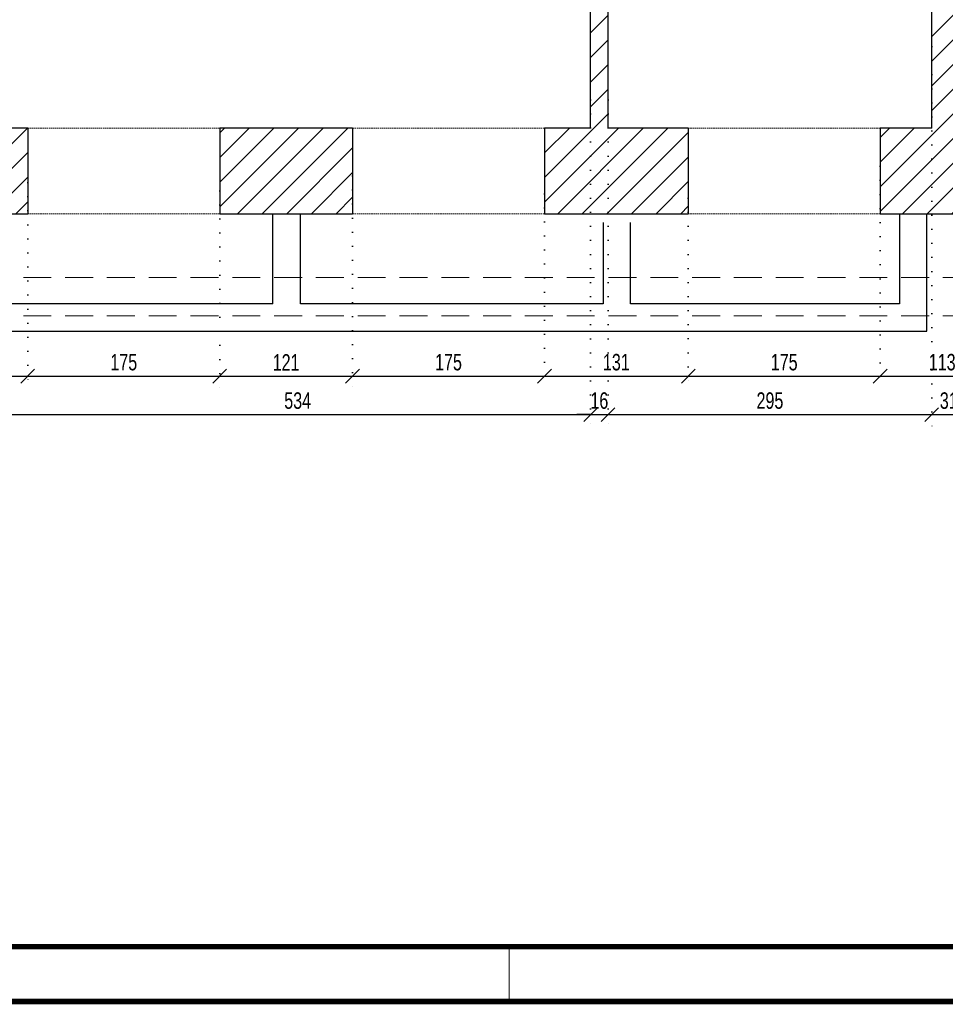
# Model space of a CAD drawing. Header units: millimetres. Extents: x 11149 to 111407, y -107619 to -23630.
# Tile 108 of 245: x 14906 to 15749, y -30105 to -29208. Entities that reach past the tile are written whole.
import ezdxf

# ---------------------------------------------------------------- set-up
doc = ezdxf.new("R2010")
doc.units = ezdxf.units.MM
doc.header["$LTSCALE"] = 2
for name, pattern in [('DOT', [6.35, 0, -6.35]), ('HIDDEN', [9.525, 6.35, -3.175]), ('HIDDENX2', [19.05, 12.7, -6.35])]:
    doc.linetypes.add(name, pattern=pattern)
doc.layers.get('0').update_dxf_attribs({"plot": 0})
doc.layers.get('Defpoints').update_dxf_attribs({"color": 1})
for name, color, linetype, lineweight in [('0_OPIS', 7, 'Continuous', 13), ('3DPLAN_A_WYSOKOŚCI ZMIANA', 144, 'HIDDENX2', 5), ('A_ściany mur', 2, 'Continuous', 30), ('e-cad_wymiary', 4, 'Continuous', 9)]:
    doc.layers.add(name, color=color, linetype=linetype, lineweight=lineweight)
doc.layers.add('3DPLAN_A_KRESKOWANIE 1', color=253, linetype='Continuous')
doc.layers.add('A_SCHODY', color=6, linetype='Continuous')
doc.styles.add('e-cad_1', font='arial.ttf', dxfattribs={"width": 0.7})
doc.dimstyles.new('e-cad_1_100_[cm]', dxfattribs={"dimscale": 10, "dimtxt": 1.5, "dimasz": 1.25, "dimexe": 1.25, "dimexo": 0.625, "dimgap": 0.5, "dimtad": 1, "dimdec": 0, "dimrnd": 1, "dimzin": 1, "dimtxsty": 'e-cad_1', "dimblk": 'OBLIQUE', "dimcen": 2.5, "dimclrd": 256, "dimclre": 252, "dimclrt": 7, "dimadec": 0, "dimazin": 0, "dimtfac": 1, "dimtix": 1, "dimtmove": 2, "dimatfit": 3, "dimldrblk": 'NONE', "dimfxl": 60, "dimfxlon": 1, "dimarcsym": 0})

# ---------------------------------------------------------------- blocks, each defined once
blk = doc.blocks.new('_OBLIQUE')
at = {"color": 0, "linetype": 'ByBlock', "lineweight": -2}
blk.add_line((-0.5, -0.5), (0.5, 0.5), dxfattribs=at)
blk = doc.blocks.new('*D365')
at = {"layer": 'Defpoints', "color": 0}
for p in [(14777.99, -29350.3), (14912.99, -29350.3), (14912.99, -29532.89)]:
    blk.add_point(p, dxfattribs=at)
at = {"layer": 'e-cad_wymiary', "color": 252, "linetype": 'DOT', "lineweight": -2}
for p, q in [((14777.99, -29356.55), (14777.99, -29545.39)), ((14912.99, -29356.55), (14912.99, -29545.39))]:
    blk.add_line(p, q, dxfattribs=at)
at = {"layer": 'e-cad_wymiary', "lineweight": -2}
blk.add_line((14777.99, -29532.89), (14912.99, -29532.89), dxfattribs=at)
at = {"layer": 'e-cad_wymiary', "lineweight": -2, "xscale": 12.5, "yscale": 12.5, "zscale": 12.5, "rotation": 180}
blk.add_blockref('_OBLIQUE', (14777.99, -29532.89), dxfattribs=at)
at = {"layer": 'e-cad_wymiary', "lineweight": -2, "xscale": 12.5, "yscale": 12.5, "zscale": 12.5}
blk.add_blockref('_OBLIQUE', (14912.99, -29532.89), dxfattribs=at)
at = {"layer": 'e-cad_wymiary', "color": 7, "insert": (14845.49, -29520.23), "char_height": 15, "attachment_point": 5, "style": 'e-cad_1'}
blk.add_mtext('135', dxfattribs=at)
blk = doc.blocks.new('_None')
blk = doc.blocks.new('*D366')
at = {"layer": 'Defpoints', "color": 0}
for p in [(14912.99, -29350.3), (15087.99, -29357.72), (15087.99, -29532.89)]:
    blk.add_point(p, dxfattribs=at)
at = {"layer": 'e-cad_wymiary', "color": 252, "linetype": 'DOT', "lineweight": -2}
for p, q in [((14912.99, -29356.55), (14912.99, -29545.39)), ((15087.99, -29363.97), (15087.99, -29545.39))]:
    blk.add_line(p, q, dxfattribs=at)
at = {"layer": 'e-cad_wymiary', "lineweight": -2}
blk.add_line((14912.99, -29532.89), (15087.99, -29532.89), dxfattribs=at)
at = {"layer": 'e-cad_wymiary', "lineweight": -2, "xscale": 12.5, "yscale": 12.5, "zscale": 12.5, "rotation": 180}
blk.add_blockref('_OBLIQUE', (14912.99, -29532.89), dxfattribs=at)
at = {"layer": 'e-cad_wymiary', "lineweight": -2, "xscale": 12.5, "yscale": 12.5, "zscale": 12.5}
blk.add_blockref('_OBLIQUE', (15087.99, -29532.89), dxfattribs=at)
at = {"layer": 'e-cad_wymiary', "color": 7, "insert": (15000.49, -29520.23), "char_height": 15, "attachment_point": 5, "style": 'e-cad_1'}
blk.add_mtext('175', dxfattribs=at)
blk = doc.blocks.new('*D367')
at = {"layer": 'Defpoints', "color": 0}
for p in [(15208.99, -29344.22), (15087.99, -29357.72), (15208.99, -29532.89)]:
    blk.add_point(p, dxfattribs=at)
at = {"layer": 'e-cad_wymiary', "color": 252, "linetype": 'DOT', "lineweight": -2}
for p, q in [((15208.99, -29350.47), (15208.99, -29545.39)), ((15087.99, -29363.97), (15087.99, -29545.39))]:
    blk.add_line(p, q, dxfattribs=at)
at = {"layer": 'e-cad_wymiary', "lineweight": -2}
blk.add_line((15087.99, -29532.89), (15208.99, -29532.89), dxfattribs=at)
at = {"layer": 'e-cad_wymiary', "lineweight": -2, "xscale": 12.5, "yscale": 12.5, "zscale": 12.5, "rotation": 180}
blk.add_blockref('_OBLIQUE', (15087.99, -29532.89), dxfattribs=at)
at = {"layer": 'e-cad_wymiary', "lineweight": -2, "xscale": 12.5, "yscale": 12.5, "zscale": 12.5}
blk.add_blockref('_OBLIQUE', (15208.99, -29532.89), dxfattribs=at)
at = {"layer": 'e-cad_wymiary', "color": 7, "insert": (15148.49, -29520.36), "char_height": 15, "attachment_point": 5, "style": 'e-cad_1'}
blk.add_mtext('121', dxfattribs=at)
blk = doc.blocks.new('*D368')
at = {"layer": 'Defpoints', "color": 0}
for p in [(15208.99, -29344.22), (15383.99, -29360.43), (15383.99, -29532.89)]:
    blk.add_point(p, dxfattribs=at)
at = {"layer": 'e-cad_wymiary', "color": 252, "linetype": 'DOT', "lineweight": -2}
for p, q in [((15208.99, -29350.47), (15208.99, -29545.39)), ((15383.99, -29366.68), (15383.99, -29545.39))]:
    blk.add_line(p, q, dxfattribs=at)
at = {"layer": 'e-cad_wymiary', "lineweight": -2}
blk.add_line((15208.99, -29532.89), (15383.99, -29532.89), dxfattribs=at)
at = {"layer": 'e-cad_wymiary', "lineweight": -2, "xscale": 12.5, "yscale": 12.5, "zscale": 12.5, "rotation": 180}
blk.add_blockref('_OBLIQUE', (15208.99, -29532.89), dxfattribs=at)
at = {"layer": 'e-cad_wymiary', "lineweight": -2, "xscale": 12.5, "yscale": 12.5, "zscale": 12.5}
blk.add_blockref('_OBLIQUE', (15383.99, -29532.89), dxfattribs=at)
at = {"layer": 'e-cad_wymiary', "color": 7, "insert": (15296.49, -29520.23), "char_height": 15, "attachment_point": 5, "style": 'e-cad_1'}
blk.add_mtext('175', dxfattribs=at)
blk = doc.blocks.new('*D369')
at = {"layer": 'Defpoints', "color": 0}
for p in [(15383.99, -29360.43), (15514.99, -29364.48), (15514.99, -29532.89)]:
    blk.add_point(p, dxfattribs=at)
at = {"layer": 'e-cad_wymiary', "color": 252, "linetype": 'DOT', "lineweight": -2}
for p, q in [((15383.99, -29366.68), (15383.99, -29545.39)), ((15514.99, -29370.73), (15514.99, -29545.39))]:
    blk.add_line(p, q, dxfattribs=at)
at = {"layer": 'e-cad_wymiary', "lineweight": -2}
blk.add_line((15383.99, -29532.89), (15514.99, -29532.89), dxfattribs=at)
at = {"layer": 'e-cad_wymiary', "lineweight": -2, "xscale": 12.5, "yscale": 12.5, "zscale": 12.5, "rotation": 180}
blk.add_blockref('_OBLIQUE', (15383.99, -29532.89), dxfattribs=at)
at = {"layer": 'e-cad_wymiary', "lineweight": -2, "xscale": 12.5, "yscale": 12.5, "zscale": 12.5}
blk.add_blockref('_OBLIQUE', (15514.99, -29532.89), dxfattribs=at)
at = {"layer": 'e-cad_wymiary', "color": 7, "insert": (15449.49, -29520.23), "char_height": 15, "attachment_point": 5, "style": 'e-cad_1'}
blk.add_mtext('131', dxfattribs=at)
blk = doc.blocks.new('*D370')
at = {"layer": 'Defpoints', "color": 0}
for p in [(15689.99, -29335.45), (15514.99, -29364.48), (15689.99, -29532.89)]:
    blk.add_point(p, dxfattribs=at)
at = {"layer": 'e-cad_wymiary', "color": 252, "linetype": 'DOT', "lineweight": -2}
for p, q in [((15689.99, -29341.7), (15689.99, -29545.39)), ((15514.99, -29370.73), (15514.99, -29545.39))]:
    blk.add_line(p, q, dxfattribs=at)
at = {"layer": 'e-cad_wymiary', "lineweight": -2}
blk.add_line((15514.99, -29532.89), (15689.99, -29532.89), dxfattribs=at)
at = {"layer": 'e-cad_wymiary', "lineweight": -2, "xscale": 12.5, "yscale": 12.5, "zscale": 12.5, "rotation": 180}
blk.add_blockref('_OBLIQUE', (15514.99, -29532.89), dxfattribs=at)
at = {"layer": 'e-cad_wymiary', "lineweight": -2, "xscale": 12.5, "yscale": 12.5, "zscale": 12.5}
blk.add_blockref('_OBLIQUE', (15689.99, -29532.89), dxfattribs=at)
at = {"layer": 'e-cad_wymiary', "color": 7, "insert": (15602.49, -29520.23), "char_height": 15, "attachment_point": 5, "style": 'e-cad_1'}
blk.add_mtext('175', dxfattribs=at)
blk = doc.blocks.new('*D371')
at = {"layer": 'Defpoints', "color": 0}
for p in [(15689.99, -29335.45), (15802.99, -29346.92), (15802.99, -29532.89)]:
    blk.add_point(p, dxfattribs=at)
at = {"layer": 'e-cad_wymiary', "color": 252, "linetype": 'DOT', "lineweight": -2}
for p, q in [((15689.99, -29341.7), (15689.99, -29545.39)), ((15802.99, -29353.17), (15802.99, -29545.39))]:
    blk.add_line(p, q, dxfattribs=at)
at = {"layer": 'e-cad_wymiary', "lineweight": -2}
blk.add_line((15689.99, -29532.89), (15802.99, -29532.89), dxfattribs=at)
at = {"layer": 'e-cad_wymiary', "lineweight": -2, "xscale": 12.5, "yscale": 12.5, "zscale": 12.5, "rotation": 180}
blk.add_blockref('_OBLIQUE', (15689.99, -29532.89), dxfattribs=at)
at = {"layer": 'e-cad_wymiary', "lineweight": -2, "xscale": 12.5, "yscale": 12.5, "zscale": 12.5}
blk.add_blockref('_OBLIQUE', (15802.99, -29532.89), dxfattribs=at)
at = {"layer": 'e-cad_wymiary', "color": 7, "insert": (15746.49, -29520.23), "char_height": 15, "attachment_point": 5, "style": 'e-cad_1'}
blk.add_mtext('113', dxfattribs=at)
blk = doc.blocks.new('*D395')
at = {"layer": 'Defpoints', "color": 0}
for p in [(14891.99, -29277.25), (15425.99, -29274.91), (15425.99, -29567.89)]:
    blk.add_point(p, dxfattribs=at)
at = {"layer": 'e-cad_wymiary', "color": 252, "linetype": 'DOT', "lineweight": -2}
for p, q in [((15425.99, -29281.16), (15425.99, -29580.39)), ((14891.99, -29283.5), (14891.99, -29580.39))]:
    blk.add_line(p, q, dxfattribs=at)
at = {"layer": 'e-cad_wymiary', "lineweight": -2}
blk.add_line((14891.99, -29567.89), (15425.99, -29567.89), dxfattribs=at)
at = {"layer": 'e-cad_wymiary', "lineweight": -2, "xscale": 12.5, "yscale": 12.5, "zscale": 12.5, "rotation": 180}
blk.add_blockref('_OBLIQUE', (14891.99, -29567.89), dxfattribs=at)
at = {"layer": 'e-cad_wymiary', "lineweight": -2, "xscale": 12.5, "yscale": 12.5, "zscale": 12.5}
blk.add_blockref('_OBLIQUE', (15425.99, -29567.89), dxfattribs=at)
at = {"layer": 'e-cad_wymiary', "color": 7, "insert": (15158.99, -29555.23), "char_height": 15, "attachment_point": 5, "style": 'e-cad_1'}
blk.add_mtext('534', dxfattribs=at)
blk = doc.blocks.new('*D396')
at = {"layer": 'Defpoints', "color": 0}
for p in [(15425.99, -29274.91), (15441.99, -29274.91), (15441.99, -29567.89)]:
    blk.add_point(p, dxfattribs=at)
at = {"layer": 'e-cad_wymiary', "color": 252, "linetype": 'DOT', "lineweight": -2}
for p, q in [((15425.99, -29281.16), (15425.99, -29580.39)), ((15441.99, -29281.16), (15441.99, -29580.39))]:
    blk.add_line(p, q, dxfattribs=at)
at = {"layer": 'e-cad_wymiary', "lineweight": -2}
for p, q in [((15425.99, -29567.89), (15413.49, -29567.89)), ((15425.99, -29567.89), (15441.99, -29567.89)), ((15441.99, -29567.89), (15454.49, -29567.89))]:
    blk.add_line(p, q, dxfattribs=at)
at = {"layer": 'e-cad_wymiary', "lineweight": -2, "xscale": 12.5, "yscale": 12.5, "zscale": 12.5}
blk.add_blockref('_OBLIQUE', (15425.99, -29567.89), dxfattribs=at)
at = {"layer": 'e-cad_wymiary', "lineweight": -2, "xscale": 12.5, "yscale": 12.5, "zscale": 12.5, "rotation": 180}
blk.add_blockref('_OBLIQUE', (15441.99, -29567.89), dxfattribs=at)
at = {"layer": 'e-cad_wymiary', "color": 7, "insert": (15433.99, -29555.23), "char_height": 15, "attachment_point": 5, "style": 'e-cad_1'}
blk.add_mtext('16', dxfattribs=at)
blk = doc.blocks.new('*D397')
at = {"layer": 'Defpoints', "color": 0}
for p in [(15736.99, -29226.38), (15441.99, -29274.91), (15736.99, -29567.89)]:
    blk.add_point(p, dxfattribs=at)
at = {"layer": 'e-cad_wymiary', "color": 252, "linetype": 'DOT', "lineweight": -2}
for p, q in [((15736.99, -29232.63), (15736.99, -29580.39)), ((15441.99, -29281.16), (15441.99, -29580.39))]:
    blk.add_line(p, q, dxfattribs=at)
at = {"layer": 'e-cad_wymiary', "lineweight": -2}
blk.add_line((15441.99, -29567.89), (15736.99, -29567.89), dxfattribs=at)
at = {"layer": 'e-cad_wymiary', "lineweight": -2, "xscale": 12.5, "yscale": 12.5, "zscale": 12.5, "rotation": 180}
blk.add_blockref('_OBLIQUE', (15441.99, -29567.89), dxfattribs=at)
at = {"layer": 'e-cad_wymiary', "lineweight": -2, "xscale": 12.5, "yscale": 12.5, "zscale": 12.5}
blk.add_blockref('_OBLIQUE', (15736.99, -29567.89), dxfattribs=at)
at = {"layer": 'e-cad_wymiary', "color": 7, "insert": (15589.49, -29555.23), "char_height": 15, "attachment_point": 5, "style": 'e-cad_1'}
blk.add_mtext('295', dxfattribs=at)
blk = doc.blocks.new('*D398')
at = {"layer": 'Defpoints', "color": 0}
for p in [(15736.99, -29226.38), (15767.99, -29225.8), (15767.99, -29567.89)]:
    blk.add_point(p, dxfattribs=at)
at = {"layer": 'e-cad_wymiary', "color": 252, "linetype": 'DOT', "lineweight": -2}
for p, q in [((15736.99, -29232.63), (15736.99, -29580.39)), ((15767.99, -29232.05), (15767.99, -29580.39))]:
    blk.add_line(p, q, dxfattribs=at)
at = {"layer": 'e-cad_wymiary', "lineweight": -2}
blk.add_line((15736.99, -29567.89), (15767.99, -29567.89), dxfattribs=at)
at = {"layer": 'e-cad_wymiary', "lineweight": -2, "xscale": 12.5, "yscale": 12.5, "zscale": 12.5, "rotation": 180}
blk.add_blockref('_OBLIQUE', (15736.99, -29567.89), dxfattribs=at)
at = {"layer": 'e-cad_wymiary', "lineweight": -2, "xscale": 12.5, "yscale": 12.5, "zscale": 12.5}
blk.add_blockref('_OBLIQUE', (15767.99, -29567.89), dxfattribs=at)
at = {"layer": 'e-cad_wymiary', "color": 7, "insert": (15752.49, -29555.23), "char_height": 15, "attachment_point": 5, "style": 'e-cad_1'}
blk.add_mtext('31', dxfattribs=at)

msp = doc.modelspace()

# ---------------------------------------------------------------- hatches: boundary and pattern name
at = {"layer": '3DPLAN_A_KRESKOWANIE 1'}
h = msp.add_hatch(dxfattribs=at)
h.set_pattern_fill('ANSI31', color=256, scale=5, style=0)
h.set_pattern_definition([(45, (15147.047, -29342.012), (-11.22532, 11.22532), [])])
h.paths.add_polyline_path([(15208.99, -29306.89), (15087.99, -29306.89), (15087.99, -29384.89), (15208.99, -29384.89)])
h.paths.add_polyline_path([(16677.49, -29121.89), (16623.99, -29121.89), (16623.99, -29308.89), (16290.99, -29308.89), (16290.99, -29384.89), (16677.49, -29384.89)])
h.paths.add_polyline_path([(16115.99, -29308.89), (16047.99, -29308.89), (16047.99, -29148.89), (16014.99, -29148.89), (16014.99, -29308.89), (15977.99, -29308.89), (15977.99, -29384.89), (16115.99, -29384.89)])
h.paths.add_polyline_path([(15802.99, -29308.89), (15767.99, -29308.89), (15767.99, -28746.89), (15772.99, -28746.89), (15772.99, -28712.89), (15691.99, -28712.89), (15691.99, -28642.89), (15671.99, -28642.89), (15671.99, -28710.89), (15658.99, -28710.89), (15658.99, -28746.89), (15736.99, -28746.89), (15736.99, -29058.89), (15726.99, -29058.89), (15726.99, -29069.89), (15736.99, -29069.89), (15736.99, -29306.89), (15689.99, -29306.89), (15689.99, -29384.89), (15802.99, -29384.89)])
h.paths.add_polyline_path([(16443.99, -28715.89), (16348.99, -28715.89), (16348.99, -28647.89), (16324.99, -28647.89), (16324.99, -28715.89), (16097.99, -28715.89), (16097.99, -28691.89), (16056.99, -28691.89), (16056.99, -28450.89), (16068.99, -28450.89), (16068.99, -28440.89), (16324.99, -28440.89), (16324.99, -28557.89), (16348.99, -28557.89), (16348.99, -28439.89), (16623.99, -28439.89), (16623.99, -28481.89), (16677.49, -28481.89), (16677.49, -28090.89), (16618.99, -28090.89), (16618.99, -28420.89), (15614.99, -28420.89), (15614.99, -28441.89), (15671.99, -28441.89), (15671.99, -28522.89), (15691.99, -28522.89), (15691.99, -28438.89), (16026.99, -28438.89), (16026.99, -28712.89), (15892.99, -28712.89), (15892.99, -28746.89), (16014.99, -28746.89), (16014.99, -28802.89), (16047.99, -28802.89), (16047.99, -28747.89), (16069.99, -28747.89), (16069.99, -28744.89), (16443.99, -28744.89)])
h.paths.add_polyline_path([(16677.49, -28681.89), (16623.99, -28681.89), (16623.99, -28715.89), (16533.99, -28715.89), (16533.99, -28744.89), (16623.99, -28744.89), (16623.99, -28782.89), (16677.49, -28782.89)])
h.paths.add_polyline_path([(16677.49, -28566.89), (16623.99, -28566.89), (16623.99, -28601.89), (16677.49, -28601.89)])
h.paths.add_polyline_path([(16677.49, -28867.89), (16623.99, -28867.89), (16623.99, -28916.89), (16677.49, -28916.89)])
h.paths.add_polyline_path([(16677.49, -27805.89), (15967.99, -27805.89), (15967.99, -27862.89), (16618.99, -27862.89), (16618.99, -27970.89), (16677.49, -27970.89)])
h.paths.add_polyline_path([(15500.99, -27805.89), (15380.99, -27805.89), (15380.99, -27867.89), (15454.99, -27867.89), (15454.99, -28420.89), (14450.99, -28420.89), (14450.99, -28435.89), (14331.99, -28435.89), (14331.99, -28420.89), (14227.99, -28420.89), (14227.99, -28435.89), (14207.99, -28435.89), (14207.99, -28467.89), (14230.99, -28467.89), (14230.99, -28496.89), (14276.99, -28496.89), (14276.99, -28467.89), (14827.99, -28467.89), (14827.99, -28490.89), (14866.99, -28490.89), (14866.99, -28439.89), (15420.99, -28439.89), (15420.99, -28504.89), (15467.99, -28504.89), (15467.99, -28441.89), (15494.99, -28441.89), (15494.99, -28420.89), (15467.99, -28420.89), (15467.99, -27862.89), (15500.99, -27862.89)])
h.paths.add_polyline_path([(15792.99, -27805.89), (15675.99, -27805.89), (15675.99, -27862.89), (15792.99, -27862.89)])
h.paths.add_polyline_path([(14935.99, -28756.89), (15425.99, -28756.89), (15425.99, -29306.89), (15383.99, -29306.89), (15383.99, -29384.89), (15514.99, -29384.89), (15514.99, -29306.89), (15441.99, -29306.89), (15441.99, -29069.89), (15636.99, -29069.89), (15636.99, -29058.89), (15441.99, -29058.89), (15441.99, -28772.89), (15466.99, -28772.89), (15466.99, -28746.89), (15568.99, -28746.89), (15568.99, -28710.89), (15467.99, -28710.89), (15467.99, -28677.89), (15420.99, -28677.89), (15420.99, -28720.89), (14866.99, -28720.89), (14866.99, -28640.89), (14827.99, -28640.89), (14827.99, -28721.89), (14417.99, -28721.89), (14417.99, -28756.89), (14765.99, -28756.89), (14765.99, -28833.89), (14935.99, -28833.89)])
h.paths.add_polyline_path([(14912.99, -29306.89), (14891.99, -29306.89), (14891.99, -28974.89), (14421.99, -28974.89), (14421.99, -28984.89), (14884.99, -28984.89), (14884.99, -29310.89), (14777.99, -29310.89), (14777.99, -29384.89), (14912.99, -29384.89)])
h.paths.add_polyline_path([(14602.99, -29310.89), (14487.99, -29310.89), (14487.99, -29384.89), (14602.99, -29384.89)])
h.paths.add_polyline_path([(14312.99, -29310.89), (14262.99, -29310.89), (14262.99, -28984.89), (14341.99, -28984.89), (14341.99, -28974.89), (14262.99, -28974.89), (14262.99, -28756.89), (14297.99, -28756.89), (14297.99, -28721.89), (14276.99, -28721.89), (14276.99, -28667.89), (14228.99, -28667.89), (14228.99, -28721.89), (13922.99, -28721.89), (13922.99, -28754.89), (13935.99, -28754.89), (13935.99, -28884.89), (13953.99, -28884.89), (13953.99, -28754.89), (14226.99, -28754.89), (14226.99, -29323.89), (14186.99, -29323.89), (14186.99, -29384.89), (14312.99, -29384.89)])
h.paths.add_polyline_path([(14011.99, -29323.89), (13953.99, -29323.89), (13953.99, -28979.89), (13935.99, -28979.89), (13935.99, -29320.89), (13895.99, -29320.89), (13895.99, -29384.89), (14011.99, -29384.89)])
h.paths.add_polyline_path([(13720.99, -29320.89), (13668.99, -29320.89), (13668.99, -29039.89), (13722.99, -29039.89), (13722.99, -28875.89), (13664.99, -28875.89), (13664.99, -28769.89), (13673.99, -28769.89), (13673.99, -28754.89), (13832.99, -28754.89), (13832.99, -28721.89), (13810.99, -28721.89), (13810.99, -28684.89), (13793.99, -28684.89), (13793.99, -28721.89), (13683.99, -28721.89), (13683.99, -28682.89), (13649.99, -28682.89), (13629.99, -28682.89), (13629.99, -28715.89), (13626.99, -28715.89), (13626.99, -28933.89), (13626.99, -28950.89), (13626.99, -29316.89), (13584.99, -29316.89), (13584.99, -29384.89), (13720.99, -29384.89)])
h.paths.add_polyline_path([(13668.99, -27956.89), (13700.99, -27956.89), (13700.99, -27866.89), (13703.99, -27866.89), (13703.99, -27805.89), (13681.49, -27805.89), (13681.49, -27747.89), (13559.97, -27747.89), (13559.97, -27794.89), (13623.99, -27794.89), (13623.99, -27856.89), (13640.99, -27856.89), (13640.99, -28135.89), (13216.99, -28135.89), (13216.99, -28434.89), (13209.99, -28434.89), (13209.99, -28463.89), (13216.99, -28463.89), (13305.2, -28463.89), (13305.2, -28429.89), (13252.2, -28429.89), (13252.2, -28179.89), (13371.2, -28179.89), (13371.2, -28242.89), (13424.2, -28242.89), (13424.2, -28429.89), (13395.2, -28429.89), (13395.2, -28463.89), (13521.99, -28463.89), (13521.99, -28429.89), (13434.99, -28429.89), (13434.99, -28240.89), (13487.99, -28240.89), (13487.99, -28181.89), (13633.99, -28181.89), (13633.99, -28242.89), (13633.99, -28416.89), (13620.99, -28416.89), (13620.99, -28429.89), (13611.99, -28429.89), (13611.99, -28463.89), (13629.99, -28463.89), (13629.99, -28532.89), (13649.99, -28532.89), (13649.99, -28521.89), (13683.99, -28521.89), (13683.99, -28467.89), (13793.99, -28467.89), (13793.99, -28534.89), (13810.99, -28534.89), (13810.99, -28467.89), (13836.99, -28467.89), (13836.99, -28435.89), (13668.99, -28435.89)])
h.paths.add_polyline_path([(14010.99, -27805.89), (13878.99, -27805.89), (13878.99, -27866.89), (13932.99, -27866.89), (13932.99, -28435.89), (13921.99, -28435.89), (13921.99, -28467.89), (14077.99, -28467.89), (14077.99, -28435.89), (13960.99, -28435.89), (13960.99, -27867.89), (14010.99, -27867.89)])
h.paths.add_polyline_path([(14308.99, -27805.89), (14185.99, -27805.89), (14185.99, -27867.89), (14308.99, -27867.89)])
h.paths.add_polyline_path([(14607.99, -27805.89), (14483.99, -27805.89), (14483.99, -27867.89), (14607.99, -27867.89)])
h.paths.add_polyline_path([(14903.99, -27805.89), (14782.99, -27805.89), (14782.99, -27867.89), (14903.99, -27867.89)])
h.paths.add_polyline_path([(15205.99, -27805.89), (15078.99, -27805.89), (15078.99, -27867.89), (15205.99, -27867.89)])
h.paths.add_polyline_path([(12480.84, -29301.89), (12411.84, -29301.89), (12411.84, -28913.89), (12510.99, -28913.89), (12510.99, -28896.89), (12411.99, -28896.89), (12411.99, -28889.89), (12391.99, -28889.89), (12391.99, -29317.89), (11837.99, -29317.89), (11837.99, -29070.89), (11781.49, -29070.89), (11781.49, -29384.89), (12480.84, -29384.89)])
h.paths.add_polyline_path([(12297.99, -28133.89), (11825.99, -28133.89), (11825.99, -28063.89), (11774.49, -28063.89), (11774.49, -28175.39), (11826.99, -28175.39), (11826.99, -28139.89), (12297.99, -28139.89)])
h.paths.add_polyline_path([(11825.99, -27851.89), (12410.99, -27851.89), (12410.99, -28133.89), (12387.99, -28133.89), (12387.99, -28139.89), (12410.99, -28139.89), (12410.99, -28286.89), (12426.99, -28286.89), (12426.99, -28228.89), (12531.99, -28228.89), (12531.99, -28218.89), (12420.99, -28218.89), (12420.99, -28006.89), (12456.99, -28006.89), (12456.99, -27863.89), (12456.99, -27805.89), (11774.49, -27805.89), (11774.49, -27888.89), (11825.99, -27888.89)])
h.paths.add_polyline_path([(12769.99, -27805.89), (12661.49, -27805.89), (12626.99, -27805.89), (12626.99, -27863.89), (12769.99, -27863.89)])
h.paths.add_polyline_path([(13027.49, -27747.89), (13027.49, -27805.89), (13026.62, -27805.89), (12939.99, -27805.89), (12939.99, -27832.39), (12939.99, -27837.39), (12939.99, -27863.89), (12939.99, -27933.89), (12975.99, -27933.89), (12975.99, -28098.89), (12975.99, -28116.34), (12975.99, -28218.89), (12778.19, -28218.89), (12768.19, -28218.89), (12669.19, -28218.89), (12631.99, -28218.89), (12631.99, -28220.23), (12631.99, -28227.55), (12631.99, -28228.89), (12648.99, -28228.89), (12648.99, -28462.89), (12689.46, -28462.89), (12694.99, -28462.89), (12694.99, -28448.19), (12694.99, -28441.59), (12694.99, -28426.89), (12689.46, -28426.89), (12667.99, -28426.89), (12667.99, -28375.66), (12667.99, -28325.66), (12667.99, -28237.89), (12842.99, -28237.89), (12851.99, -28237.89), (12979.99, -28237.89), (12979.99, -28266.81), (12979.99, -28305.03), (12979.99, -28326.89), (12979.99, -28339.89), (12979.99, -28368.31), (12979.99, -28406.53), (12979.99, -28426.89), (12851.99, -28426.89), (12842.99, -28426.89), (12784.99, -28426.89), (12784.99, -28441.59), (12784.99, -28448.19), (12784.99, -28462.89), (12784.99, -28541.89), (12789.73, -28541.89), (12797.24, -28541.89), (12801.99, -28541.89), (12801.99, -28461.89), (12922.99, -28461.89), (12937.99, -28461.89), (12937.99, -28505.89), (13026.62, -28505.89), (13030.99, -28505.89), (13030.99, -28463.89), (13089.99, -28463.89), (13089.99, -28452.39), (13089.99, -28446.38), (13089.99, -28434.89), (13070.99, -28434.89), (13070.99, -28421.89), (13057.99, -28421.89), (13057.99, -27857.89), (13067.99, -27857.89), (13067.99, -27794.89), (13073.99, -27794.89), (13073.99, -27747.89), (13062.49, -27747.89)])
h.paths.add_polyline_path([(13212, -27747.89), (13444.97, -27747.89), (13444.97, -27767.89), (13444.97, -27772.89), (13444.97, -27794.89), (13312.02, -27794.89), (13301.84, -27794.89), (13199.99, -27794.89), (13199.99, -27747.89)])
h.paths.add_polyline_path([(12783.84, -29301.89), (12725.84, -29301.89), (12725.84, -28870.89), (12709.99, -28870.89), (12709.99, -28896.89), (12609.99, -28896.89), (12609.99, -28913.89), (12709.84, -28913.89), (12709.84, -29301.89), (12653.84, -29301.89), (12653.84, -29384.89), (12783.84, -29384.89)])
h.paths.add_polyline_path([(13499.99, -29316.89), (13465.99, -29316.89), (13465.99, -29245.89), (13459.99, -29245.89), (13459.99, -29229.89), (13436.49, -29229.89), (13433.49, -29229.89), (13433.49, -29384.89), (13499.99, -29384.89)])
h.paths.add_polyline_path([(13076.99, -28849.89), (13049.99, -28849.89), (13049.99, -28933.89), (13096.99, -28933.89), (13096.99, -29041.89), (13049.99, -29041.89), (13049.99, -29319.89), (13104.99, -29319.89), (13104.99, -29384.89), (12956.84, -29384.89), (12956.84, -29301.89), (12994.84, -29301.89), (12994.84, -28922.89), (12952.84, -28922.89), (12952.84, -28790.89), (12994.84, -28790.89), (12994.84, -28731.89), (12725.84, -28731.89), (12725.84, -28772.89), (12709.99, -28772.89), (12709.99, -28746.89), (12685.99, -28746.89), (12685.99, -28715.89), (12784.99, -28715.89), (12784.99, -28691.89), (12801.99, -28691.89), (12801.99, -28715.89), (12937.99, -28715.89), (12937.99, -28683.89), (13030.99, -28683.89), (13030.99, -28716.89), (13076.99, -28716.89), (13076.99, -28832.89)])
h.paths.add_polyline_path([(13227.99, -29319.89), (13187.99, -29319.89), (13187.99, -29384.89), (13289.49, -29384.89), (13289.49, -29229.89), (13286.49, -29229.89), (13286.49, -29223.89), (13286.49, -29062.89), (13286.49, -29056.89), (13274.99, -29056.89), (13274.99, -29029.93), (13246.99, -29029.93), (13246.99, -29169.89), (13236.99, -29169.89), (13236.99, -29242.89), (13227.99, -29242.89)])
h.paths.add_polyline_path([(12383.99, -28455.89), (12401.99, -28455.81), (12401.99, -28523.89), (12426.99, -28523.89), (12426.99, -28376.89), (12410.99, -28376.89), (12410.99, -28408.89), (12393.99, -28408.89), (12393.99, -28418.89), (11826.99, -28418.89), (11826.99, -28350.39), (11774.49, -28350.39), (11774.49, -28429.89), (11562.49, -28429.89), (11562.49, -28493.89), (11595.99, -28493.89), (11595.99, -28452.89), (11776.99, -28452.89), (11776.99, -28490.89), (11826.99, -28490.89), (11826.99, -28455.89)])
h.paths.add_polyline_path([(12401.99, -28658.89), (12401.99, -28679.89), (12383.99, -28679.89), (12341.99, -28679.89), (12341.99, -28709.89), (11826.99, -28709.89), (11826.99, -28670.89), (11776.99, -28670.89), (11776.99, -28709.89), (11595.99, -28709.89), (11595.99, -28673.89), (11562.49, -28673.89), (11562.49, -28763.89), (11781.49, -28763.89), (11781.49, -28800.89), (11837.99, -28800.89), (11837.99, -28746.89), (12391.99, -28746.89), (12391.99, -28790.89), (12411.99, -28790.89), (12411.99, -28762.89), (12427.99, -28762.89), (12427.99, -28746.89), (12568.99, -28746.89), (12568.99, -28715.89), (12455.99, -28715.89), (12455.99, -28670.89), (12426.99, -28670.89), (12426.99, -28658.89)])

# ---------------------------------------------------------------- linework, layer by layer
at = {"layer": '0_OPIS'}
msp.add_line((15351.87, -30102.55), (15351.87, -30052.55), dxfattribs=at)
at = {"layer": '0_OPIS', "const_width": 5}
for points in [[(11151.87, -27132.55), (17451.87, -27132.55), (17451.87, -30102.55), (11151.87, -30102.55)], [(11451.87, -27182.55), (17401.87, -27182.55), (17401.87, -30052.55), (11451.87, -30052.55)]]:
    msp.add_lwpolyline(points, close=True, dxfattribs=at)
at = {"layer": '3DPLAN_A_WYSOKOŚCI ZMIANA'}
for p, q in [((13575.49, -29442.89), (16677.49, -29442.89)), ((13575.49, -29477.89), (16712.49, -29477.89))]:
    msp.add_line(p, q, dxfattribs=at)
at = {"layer": 'A_SCHODY'}
for p, q in [((15136.49, -29466.89), (15136.49, -29384.89)), ((15161.49, -29466.89), (15161.49, -29384.89)), ((15707.49, -29384.89), (15707.49, -29466.89)), ((15732.49, -29491.89), (15732.49, -29384.89)), ((15437.49, -29392.89), (15437.49, -29466.89)), ((15462.49, -29466.89), (15462.49, -29392.89)), ((15136.49, -29466.89), (14860.49, -29466.89)), ((15437.49, -29466.89), (15161.49, -29466.89)), ((15707.49, -29466.89), (15462.49, -29466.89)), ((13970.49, -29491.89), (15732.49, -29491.89))]:
    msp.add_line(p, q, dxfattribs=at)
at = {"layer": 'A_ściany mur', "ltscale": 0.1}
for p, q in [((15425.99, -29306.89), (15425.99, -28756.89)), ((15441.99, -29306.89), (15441.99, -29069.89)), ((15736.99, -29306.89), (15736.99, -29069.89)), ((14912.99, -29306.89), (14891.99, -29306.89)), ((14912.99, -29306.89), (14912.99, -29384.89)), ((15208.99, -29306.89), (15087.99, -29306.89)), ((15087.99, -29306.89), (15087.99, -29384.89)), ((15208.99, -29306.89), (15208.99, -29384.89)), ((15425.99, -29306.89), (15383.99, -29306.89)), ((15383.99, -29306.89), (15383.99, -29384.89)), ((15514.99, -29306.89), (15441.99, -29306.89)), ((15514.99, -29306.89), (15514.99, -29384.89)), ((15736.99, -29306.89), (15689.99, -29306.89)), ((15689.99, -29306.89), (15689.99, -29384.89)), ((14777.99, -29384.89), (14912.99, -29384.89)), ((15087.99, -29384.89), (15208.99, -29384.89)), ((15383.99, -29384.89), (15514.99, -29384.89)), ((15689.99, -29384.89), (15802.99, -29384.89))]:
    msp.add_line(p, q, dxfattribs=at)
at = {"layer": 'A_ściany mur', "color": 4, "linetype": 'HIDDEN', "lineweight": 5, "ltscale": 0.1}
for p, q in [((14912.99, -29306.89), (15087.99, -29306.89)), ((15208.99, -29306.89), (15383.99, -29306.89)), ((15514.99, -29306.89), (15689.99, -29306.89)), ((14912.99, -29384.89), (15087.99, -29384.89)), ((15208.99, -29384.89), (15383.99, -29384.89)), ((15514.99, -29384.89), (15689.99, -29384.89))]:
    msp.add_line(p, q, dxfattribs=at)

# ---------------------------------------------------------------- dimensions: what is measured, and where the dimension line sits
at = {"layer": 'e-cad_wymiary'}
for base, p1, p2, picture, middle in [((15736.99, -29567.89), (15441.99, -29274.91), (15736.99, -29226.38), '*D397', (15589.49, -29555.23)), ((15767.99, -29567.89), (15736.99, -29226.38), (15767.99, -29225.8), '*D398', (15752.49, -29555.23)), ((15425.99, -29567.89), (14891.99, -29277.25), (15425.99, -29274.91), '*D395', (15158.99, -29555.23)), ((15441.99, -29567.89), (15425.99, -29274.91), (15441.99, -29274.91), '*D396', (15433.99, -29555.23)), ((15689.99, -29532.89), (15514.99, -29364.48), (15689.99, -29335.45), '*D370', (15602.49, -29520.23)), ((15802.99, -29532.89), (15689.99, -29335.45), (15802.99, -29346.92), '*D371', (15746.49, -29520.23)), ((15208.99, -29532.89), (15087.99, -29357.72), (15208.99, -29344.22), '*D367', (15148.49, -29520.36)), ((15383.99, -29532.89), (15208.99, -29344.22), (15383.99, -29360.43), '*D368', (15296.49, -29520.23)), ((14912.99, -29532.89), (14777.99, -29350.3), (14912.99, -29350.3), '*D365', (14845.49, -29520.23)), ((15087.99, -29532.89), (14912.99, -29350.3), (15087.99, -29357.72), '*D366', (15000.49, -29520.23)), ((15514.99, -29532.89), (15383.99, -29360.43), (15514.99, -29364.48), '*D369', (15449.49, -29520.23))]:
    dim = msp.add_linear_dim(base=base, p1=p1, p2=p2, dimstyle='e-cad_1_100_[cm]', dxfattribs=at)
    dim.commit()
    dim.dimension.update_dxf_attribs({"geometry": picture, "text_midpoint": middle})

doc.saveas('drawing.dxf')
